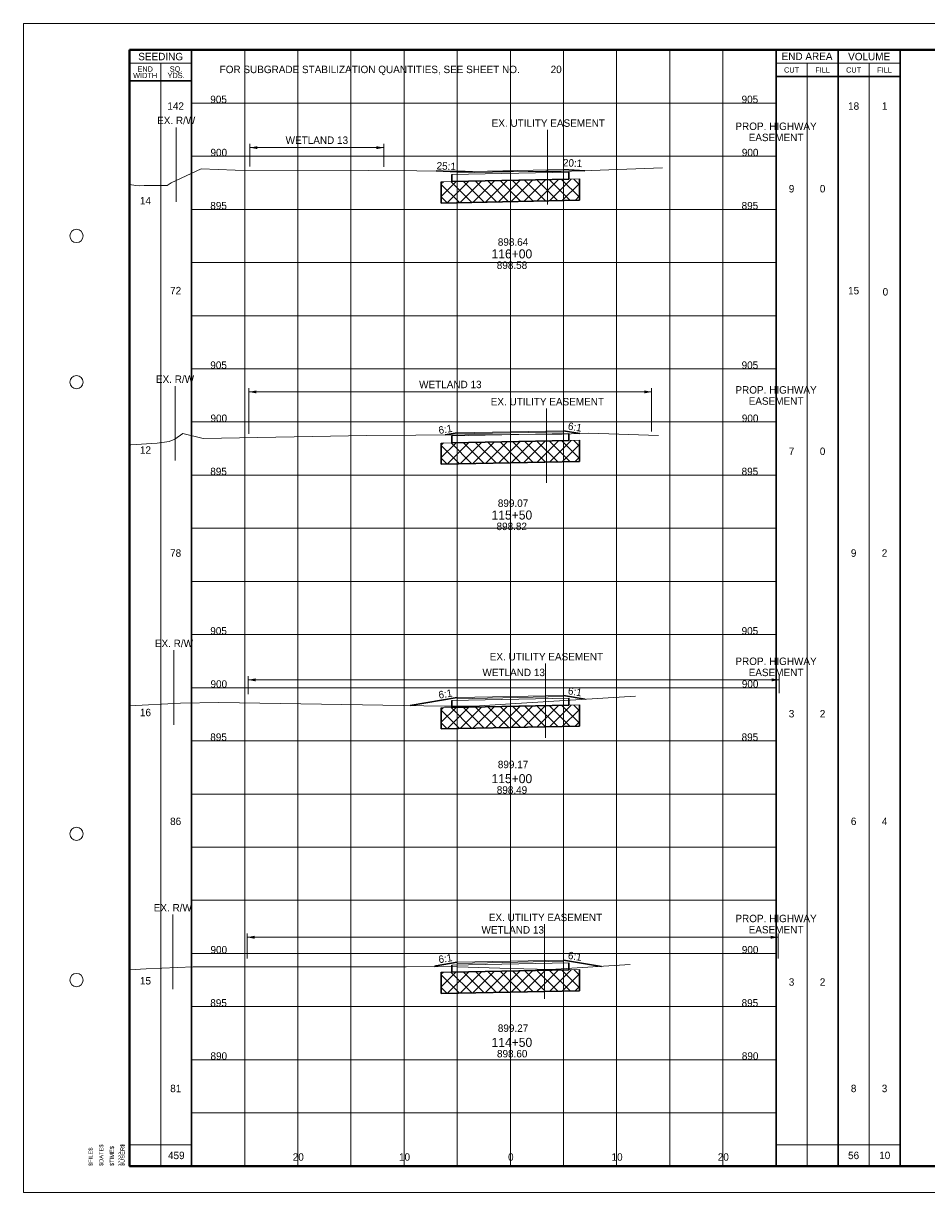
# Paper-space layout 'Layout1' of a CAD drawing. Header units: feet. Extents: x -1005 to 2379, y -670 to 6548.
# Tile 43 of 69: x -10 to 75, y 3102 to 3212. Entities that reach past the tile are written whole.
import ezdxf
from ezdxf.enums import TextEntityAlignment as Align

# ---------------------------------------------------------------- set-up
doc = ezdxf.new("R2010")
doc.units = ezdxf.units.FT
doc.header["$LTSCALE"] = 5
doc.header["$MEASUREMENT"] = 0
for name, pattern in [('DGN Style 2', [150.837143, 90.502286, -60.334857]), ('DGN Style 3', [211.172, 150.837143, -60.334857]), ('esmtshpr', [5.35, 1, -0.175, -0.175, 4]), ('esmtuex', [4.65, 0.8, -0.275, -0.275, 0.8, -0.3, 0.8, -0.3, 0.8, -0.3]), ('rowex', [4.85, 0.8, -0.375, -0.375, 0.8, -0.3, 0.8, -0.3, 0.8, -0.3])]:
    doc.linetypes.add(name, pattern=pattern)
for name, color, linetype, lineweight in [('DR_P_Text', 7, 'Continuous', 13), ('EV_Ecological_Text', 7, 'Continuous', 13), ('PV_P_Text', 7, 'Continuous', 13), ('RW_P_Esmt_SH', 193, 'esmtshpr', 40), ('RW_X_Esmt_U', 6, 'esmtuex', 30), ('RW_X_Fee_RW', 6, 'rowex', 30), ('SH_Border', 7, 'Continuous', 40), ('SH_Data', 7, 'Continuous', 0), ('SH_Major_Grid_Line', 254, 'Continuous', 13), ('SH_Text', 7, 'Continuous', 13), ('TX_P_20', 7, 'Continuous', 13), ('TX_P_5', 7, 'Continuous', 13), ('TX_P_Misc', 7, 'Continuous', 13), ('TX_X_5', 7, 'Continuous', 0), ('XS_P_Finished_Grade', 3, 'Continuous', 30), ('XS_P_Pavt_Surface', 251, 'Continuous', 13), ('XS_P_Subgrade', 4, 'Continuous', 30), ('XS_P_Undercut', 230, 'Continuous', 30), ('XS_X_Ground_Line', 3, 'DGN Style 2', 13)]:
    doc.layers.add(name, color=color, linetype=linetype, lineweight=lineweight)
doc.layers.add('SH_Cut_Line', color=7, linetype='DGN Style 3', lineweight=0, plot=False)
doc.layers.add('XS_P_Pavt_Layers', color=251, linetype='Continuous', lineweight=0, transparency=0.5)
doc.styles.add('Slanted-Normal LS 0.50', font='font31.shx', dxfattribs={"height": 0.14})
doc.styles.add('Slanted-Sub Title', font='font31.shx', dxfattribs={"height": 0.17})
doc.styles.add('Style-CHAR_FAST_FONT', font='CHAR_FAST_FONT.shx')
doc.styles.add('Style-FONT1', font='FONT1.shx')
doc.styles.add('Style-font30', font='font30.shx')
doc.styles.add('Style-font31', font='font31.shx')

# ---------------------------------------------------------------- blocks, each defined once
blk = doc.blocks.new('STAMP')
at = {"layer": 'TX_P_Misc', "linetype": 'Continuous', "lineweight": 13, "style": 'Style-CHAR_FAST_FONT'}
for s, p in [('$FILE$', (-0.773, 0)), ('$DATE$', (-0.573, 0)), ('$TIME$', (-0.373, 0)), ('$USER$', (-0.173, 0))]:
    blk.add_text(s, height=0.078, rotation=90, dxfattribs=at).set_placement(p, align=Align.TOP_LEFT)
blk = doc.blocks.new('XS POINT_248')
at = {"layer": 'RW_X_Fee_RW', "linetype": 'DGN Style 3', "lineweight": 0}
blk.add_line((0, 3.5), (0, -3.5), dxfattribs=at)
blk = doc.blocks.new('GPKLBL_181')
at = {"layer": 'TX_P_5', "linetype": 'Continuous', "insert": (-0.51, 0.98), "char_height": 0.7, "attachment_point": 1, "rotation": 350.5377, "line_spacing_factor": 0.6, "style": 'Style-font31'}
blk.add_mtext('6:1', dxfattribs=at)
blk = doc.blocks.new('XS POINT_249')
at = {"layer": 'RW_P_Esmt_SH', "linetype": 'Continuous', "lineweight": 13}
blk.add_line((0, 3.5), (0, -3.5), dxfattribs=at)
blk = doc.blocks.new('GPKLBL_182')
at = {"layer": 'TX_P_5', "linetype": 'Continuous', "extrusion": (0, 0, -1), "insert": (-0.46, 0.97), "char_height": 0.7, "attachment_point": 3, "text_direction": (-0.986394, 0.164399, 0), "line_spacing_factor": 0.6, "style": 'Style-font31'}
blk.add_mtext('6:1', dxfattribs=at)
blk = doc.blocks.new('XS POINT_250')
at = {"layer": 'RW_X_Esmt_U', "linetype": 'DGN Style 3', "lineweight": 0}
blk.add_line((0, 3.5), (0, -3.5), dxfattribs=at)
blk = doc.blocks.new('XS POINT_251')
at = {"layer": 'RW_X_Fee_RW', "linetype": 'DGN Style 3', "lineweight": 0}
blk.add_line((0, 3.5), (0, -3.5), dxfattribs=at)
blk = doc.blocks.new('GPKLBL_183')
at = {"layer": 'TX_P_5', "linetype": 'Continuous', "insert": (-0.51, 0.98), "char_height": 0.7, "attachment_point": 1, "rotation": 350.5377, "line_spacing_factor": 0.6, "style": 'Style-font31'}
blk.add_mtext('6:1', dxfattribs=at)
blk = doc.blocks.new('XS POINT_252')
at = {"layer": 'RW_P_Esmt_SH', "linetype": 'Continuous', "lineweight": 13}
blk.add_line((0, 3.5), (0, -3.5), dxfattribs=at)
blk = doc.blocks.new('GPKLBL_184')
at = {"layer": 'TX_P_5', "linetype": 'Continuous', "extrusion": (0, 0, -1), "insert": (-0.46, 0.97), "char_height": 0.7, "attachment_point": 3, "text_direction": (-0.986394, 0.164399, 0), "line_spacing_factor": 0.6, "style": 'Style-font31'}
blk.add_mtext('6:1', dxfattribs=at)
blk = doc.blocks.new('XS POINT_253')
at = {"layer": 'RW_X_Esmt_U', "linetype": 'DGN Style 3', "lineweight": 0}
blk.add_line((0, 3.5), (0, -3.5), dxfattribs=at)
blk = doc.blocks.new('XS POINT_254')
at = {"layer": 'RW_X_Fee_RW', "linetype": 'DGN Style 3', "lineweight": 0}
blk.add_line((0, 3.5), (0, -3.5), dxfattribs=at)
blk = doc.blocks.new('GPKLBL_185')
at = {"layer": 'TX_P_5', "linetype": 'Continuous', "extrusion": (0, 0, -1), "insert": (-0.46, 0.97), "char_height": 0.7, "attachment_point": 3, "text_direction": (-0.986394, 0.164399, 0), "line_spacing_factor": 0.6, "style": 'Style-font31'}
blk.add_mtext('6:1', dxfattribs=at)
blk = doc.blocks.new('GPKLBL_186')
at = {"layer": 'TX_P_5', "linetype": 'Continuous', "insert": (-0.51, 0.98), "char_height": 0.7, "attachment_point": 1, "rotation": 350.5377, "line_spacing_factor": 0.6, "style": 'Style-font31'}
blk.add_mtext('6:1', dxfattribs=at)
blk = doc.blocks.new('XS POINT_255')
at = {"layer": 'RW_P_Esmt_SH', "linetype": 'Continuous', "lineweight": 13}
blk.add_line((0, 3.5), (0, -3.5), dxfattribs=at)
blk = doc.blocks.new('XS POINT_256')
at = {"layer": 'RW_X_Esmt_U', "linetype": 'DGN Style 3', "lineweight": 0}
blk.add_line((0, 3.5), (0, -3.5), dxfattribs=at)
blk = doc.blocks.new('XS POINT_257')
at = {"layer": 'RW_X_Fee_RW', "linetype": 'DGN Style 3', "lineweight": 0}
blk.add_line((0, 3.5), (0, -3.5), dxfattribs=at)
blk = doc.blocks.new('GPKLBL_187')
at = {"layer": 'TX_P_5', "linetype": 'Continuous', "insert": (-1.04, 1.07), "char_height": 0.7, "attachment_point": 1, "rotation": 357.1411, "line_spacing_factor": 0.6, "style": 'Style-font31'}
blk.add_mtext('20:1', dxfattribs=at)
blk = doc.blocks.new('GPKLBL_188')
at = {"layer": 'TX_P_5', "linetype": 'Continuous', "insert": (-0.93, 0.88), "char_height": 0.7, "attachment_point": 1, "rotation": 357.7379, "line_spacing_factor": 0.6, "style": 'Style-font31'}
blk.add_mtext('25:1', dxfattribs=at)
blk = doc.blocks.new('XS POINT_258')
at = {"layer": 'RW_P_Esmt_SH', "linetype": 'Continuous', "lineweight": 13}
blk.add_line((0, 3.5), (0, -3.5), dxfattribs=at)
blk = doc.blocks.new('XS POINT_259')
at = {"layer": 'RW_X_Esmt_U', "linetype": 'DGN Style 3', "lineweight": 0}
blk.add_line((0, 3.5), (0, -3.5), dxfattribs=at)

psp = doc.layouts.get("Layout1")

# ---------------------------------------------------------------- hatches: boundary and pattern name
at = {"layer": 'XS_P_Undercut', "lineweight": 0}
h = psp.add_hatch(dxfattribs=at)
h.set_pattern_fill('CROSSHATCH', color=256, style=0, pattern_type=2)
h.set_pattern_definition([(45, (34.6051, 3196.7881), (-0.589255, 0.589255), []), (315, (34.6051, 3196.7881), (0.589255, 0.589255), [])])
h.paths.add_polyline_path([(42.33, 3195.86), (42.33, 3197.86), (41.33, 3197.84), (30.33, 3197.62), (29.33, 3197.6), (29.33, 3195.6)])
h = psp.add_hatch(dxfattribs=at)
h.set_pattern_fill('CROSSHATCH', color=256, style=0, pattern_type=2)
h.set_pattern_definition([(45, (34.6051, 3172.2141), (-0.589255, 0.589255), []), (315, (34.6051, 3172.2141), (0.589255, 0.589255), [])])
h.paths.add_polyline_path([(42.33, 3171.28), (42.33, 3173.28), (41.33, 3173.26), (30.33, 3173.04), (29.33, 3173.02), (29.33, 3171.02)])
h = psp.add_hatch(dxfattribs=at)
h.set_pattern_fill('CROSSHATCH', color=256, style=0, pattern_type=2)
h.set_pattern_definition([(45, (34.60505, 3147.3113), (-0.589255, 0.589255), []), (315, (34.60505, 3147.3113), (0.589255, 0.589255), [])])
h.paths.add_polyline_path([(42.33, 3146.38), (42.33, 3148.38), (41.33, 3148.36), (30.33, 3148.14), (29.33, 3148.12), (29.33, 3146.12)])
h = psp.add_hatch(dxfattribs=at)
h.set_pattern_fill('CROSSHATCH', color=256, style=0, pattern_type=2)
h.set_pattern_definition([(45, (34.60505, 3122.41845), (-0.589255, 0.589255), []), (315, (34.60505, 3122.41845), (0.589255, 0.589255), [])])
h.paths.add_polyline_path([(42.33, 3121.49), (42.33, 3123.49), (41.33, 3123.47), (30.33, 3123.25), (29.33, 3123.23), (29.33, 3121.23)])

# ---------------------------------------------------------------- linework, layer by layer
at = {"layer": 'EV_Ecological_Text', "color": 97, "linetype": 'Continuous', "lineweight": 0}
for p, q in [((11.32, 3199.03), (11.32, 3201.16)), ((23.92, 3199.01), (23.92, 3201.16)), ((11.32, 3200.81), (23.92, 3200.81)), ((11.23, 3173.88), (11.23, 3178.18)), ((49.12, 3174.1), (49.12, 3178.18)), ((11.23, 3177.83), (49.12, 3177.83)), ((11.15, 3149.38), (11.15, 3151.09)), ((11.15, 3150.74), (61.13, 3150.74)), ((61.13, 3149.5), (61.13, 3151.09)), ((11.06, 3124.54), (11.06, 3126.87)), ((11.06, 3126.52), (61.03, 3126.52)), ((61.03, 3124.54), (61.03, 3126.87))]:
    psp.add_line(p, q, dxfattribs=at)
at = {"layer": 'EV_Ecological_Text', "color": 4, "linetype": 'Continuous', "lineweight": 0}
for points in [[(12.02, 3200.67), (11.32, 3200.81), (12.02, 3200.95)], [(11.93, 3177.69), (11.23, 3177.83), (11.93, 3177.97)], [(11.85, 3150.6), (11.15, 3150.74), (11.85, 3150.88)], [(11.76, 3126.38), (11.06, 3126.52), (11.76, 3126.66)]]:
    psp.add_solid(points, dxfattribs=at)
at = {"layer": 'EV_Ecological_Text', "color": 4, "linetype": 'Continuous', "lineweight": 0, "extrusion": (0, 0, -1)}
for points in [[(-23.22, 3200.95), (-23.92, 3200.81), (-23.22, 3200.67)], [(-48.42, 3177.97), (-49.12, 3177.83), (-48.42, 3177.69)], [(-60.43, 3150.88), (-61.13, 3150.74), (-60.43, 3150.6)], [(-60.33, 3126.66), (-61.03, 3126.52), (-60.33, 3126.38)]]:
    psp.add_solid(points, dxfattribs=at)
at = {"layer": 'SH_Border', "color": 7, "linetype": 'Continuous', "lineweight": 40, "flags": 128}
psp.add_lwpolyline([(0, 3210), (157.5, 3210), (157.5, 3105), (0, 3105), (0, 3210)], close=True, dxfattribs=at)
at = {"layer": 'SH_Border', "color": 7, "linetype": 'Continuous', "lineweight": 0}
for centre in [(-5, 3192.5), (-5, 3178.75), (-5, 3136.25), (-5, 3122.5)]:
    psp.add_circle(centre, 0.625, dxfattribs=at)
at = {"layer": 'SH_Cut_Line', "color": 7, "linetype": 'DGN Style 3', "lineweight": 0, "flags": 128}
psp.add_lwpolyline([(-10, 3102.5), (160, 3102.5), (160, 3212.5), (-10, 3212.5), (-10, 3102.5)], close=True, dxfattribs=at)
at = {"layer": 'SH_Data', "color": 7, "linetype": 'Continuous', "lineweight": 30}
for p, q in [((5.83, 3105), (5.83, 3210)), ((60.83, 3105), (60.83, 3210)), ((66.67, 3105), (66.67, 3210)), ((72.5, 3105), (72.5, 3210)), ((5.83, 3207.08), (0, 3207.08)), ((60.83, 3207.5), (72.5, 3207.5))]:
    psp.add_line(p, q, dxfattribs=at)
at = {"layer": 'SH_Data', "color": 7, "linetype": 'Continuous', "lineweight": 0}
for p, q in [((5.83, 3208.75), (0, 3208.75)), ((60.83, 3208.75), (72.5, 3208.75))]:
    psp.add_line(p, q, dxfattribs=at)
at = {"layer": 'SH_Data', "color": 7, "linetype": 'Continuous', "lineweight": 13}
for p, q in [((2.92, 3105), (2.92, 3208.75)), ((63.75, 3105), (63.75, 3208.75)), ((69.58, 3105), (69.58, 3208.75)), ((0, 3107), (5.83, 3107)), ((60.83, 3107), (72.5, 3107))]:
    psp.add_line(p, q, dxfattribs=at)
at = {"layer": 'SH_Major_Grid_Line', "color": 254, "linetype": 'Continuous', "lineweight": 13}
for p, q in [((10.83, 3105), (10.83, 3210)), ((15.83, 3105), (15.83, 3210)), ((20.83, 3105), (20.83, 3210)), ((25.83, 3105), (25.83, 3210)), ((30.83, 3105), (30.83, 3210)), ((35.83, 3105), (35.83, 3210)), ((40.83, 3105), (40.83, 3210)), ((45.83, 3105), (45.83, 3210)), ((50.83, 3105), (50.83, 3210)), ((55.83, 3105), (55.83, 3210)), ((5.83, 3205), (60.83, 3205)), ((5.83, 3200), (60.83, 3200)), ((5.83, 3195), (60.83, 3195)), ((5.83, 3190), (60.83, 3190)), ((5.83, 3185), (60.83, 3185)), ((5.83, 3180), (60.83, 3180)), ((5.83, 3175), (60.83, 3175)), ((5.83, 3170), (60.83, 3170)), ((5.83, 3165), (60.83, 3165)), ((5.83, 3160), (60.83, 3160)), ((5.83, 3155), (60.83, 3155)), ((5.83, 3150), (60.83, 3150)), ((5.83, 3145), (60.83, 3145)), ((5.83, 3140), (60.83, 3140)), ((5.83, 3135), (60.83, 3135)), ((5.83, 3130), (60.83, 3130)), ((5.83, 3125), (60.83, 3125)), ((5.83, 3120), (60.83, 3120)), ((5.83, 3115), (60.83, 3115)), ((5.83, 3110), (60.83, 3110))]:
    psp.add_line(p, q, dxfattribs=at)
at = {"layer": 'XS_P_Finished_Grade'}
for p, q in [((30.83, 3198.54), (28.83, 3198.62)), ((40.83, 3198.74), (42.83, 3198.64)), ((29.69, 3173.78), (30.83, 3173.97)), ((42.38, 3173.91), (40.83, 3174.17)), ((26.4, 3148.33), (30.83, 3149.07)), ((42.87, 3148.93), (40.83, 3149.27)), ((28.83, 3123.84), (30.83, 3124.17)), ((44.39, 3123.78), (40.83, 3124.37)), ((28.69, 3123.77), (28.83, 3123.84))]:
    psp.add_line(p, q, dxfattribs=at)
at = {"layer": 'XS_P_Pavt_Layers', "color": 2, "lineweight": 13}
for p, q in [((30.33, 3198.28), (41.33, 3198.5)), ((30.83, 3198.44), (40.83, 3198.64)), ((30.33, 3173.71), (41.33, 3173.93)), ((30.83, 3173.87), (40.83, 3174.07)), ((30.33, 3148.81), (41.33, 3149.03)), ((30.83, 3148.96), (40.83, 3149.16)), ((30.33, 3123.91), (41.33, 3124.13)), ((30.83, 3124.07), (40.83, 3124.27))]:
    psp.add_line(p, q, dxfattribs=at)
at = {"layer": 'XS_P_Pavt_Surface', "color": 193}
for p, q in [((30.83, 3198.54), (40.83, 3198.74)), ((30.83, 3198.54), (30.83, 3198.29)), ((40.83, 3198.74), (40.83, 3198.49)), ((30.83, 3173.97), (40.83, 3174.17)), ((30.83, 3173.97), (30.83, 3173.72)), ((40.83, 3174.17), (40.83, 3173.92)), ((30.83, 3149.07), (40.83, 3149.27)), ((30.83, 3149.07), (30.83, 3148.82)), ((40.83, 3149.27), (40.83, 3149.02)), ((30.83, 3124.17), (40.83, 3124.37)), ((30.83, 3124.17), (30.83, 3123.92)), ((40.83, 3124.37), (40.83, 3124.12))]:
    psp.add_line(p, q, dxfattribs=at)
at = {"layer": 'XS_P_Subgrade'}
for p, q in [((30.33, 3198.28), (30.33, 3197.62)), ((30.33, 3197.62), (41.33, 3197.84)), ((41.33, 3198.5), (41.33, 3197.84)), ((30.33, 3173.71), (30.33, 3173.04)), ((41.33, 3173.93), (41.33, 3173.26)), ((30.33, 3173.04), (41.33, 3173.26)), ((30.33, 3148.81), (30.33, 3148.14)), ((30.33, 3148.14), (41.33, 3148.36)), ((41.33, 3149.03), (41.33, 3148.36)), ((41.33, 3124.13), (41.33, 3123.47)), ((30.33, 3123.91), (30.33, 3123.25)), ((30.33, 3123.25), (41.33, 3123.47))]:
    psp.add_line(p, q, dxfattribs=at)
at = {"layer": 'XS_P_Undercut'}
for p, q in [((42.33, 3197.86), (42.33, 3195.86)), ((29.33, 3197.6), (29.33, 3195.6)), ((29.33, 3195.6), (42.33, 3195.86)), ((29.33, 3173.02), (29.33, 3171.02)), ((42.33, 3173.28), (42.33, 3171.28)), ((29.33, 3171.02), (42.33, 3171.28)), ((42.33, 3148.38), (42.33, 3146.38)), ((29.33, 3148.12), (29.33, 3146.12)), ((29.33, 3146.12), (42.33, 3146.38)), ((29.33, 3123.23), (29.33, 3121.23)), ((42.33, 3123.49), (42.33, 3121.49)), ((29.33, 3121.23), (42.33, 3121.49))]:
    psp.add_line(p, q, dxfattribs=at)
at = {"layer": 'XS_P_Undercut', "lineweight": 0, "flags": 128}
for points in [[(42.33, 3195.86), (42.33, 3197.86), (41.33, 3197.84), (30.33, 3197.62), (29.33, 3197.6), (29.33, 3195.6), (42.33, 3195.86)], [(42.33, 3171.28), (42.33, 3173.28), (41.33, 3173.26), (30.33, 3173.04), (29.33, 3173.02), (29.33, 3171.02), (42.33, 3171.28)], [(42.33, 3146.38), (42.33, 3148.38), (41.33, 3148.36), (30.33, 3148.14), (29.33, 3148.12), (29.33, 3146.12), (42.33, 3146.38)], [(42.33, 3121.49), (42.33, 3123.49), (41.33, 3123.47), (30.33, 3123.25), (29.33, 3123.23), (29.33, 3121.23), (42.33, 3121.49)]]:
    psp.add_lwpolyline(points, close=True, dxfattribs=at)
at = {"layer": 'XS_X_Ground_Line', "flags": 128}
for points in [[(0, 3197.33), (0.58, 3197.26), (0.94, 3197.23), (1.38, 3197.26), (3.54, 3197.26), (3.91, 3197.5), (6.72, 3198.82), (9.94, 3198.68), (22.47, 3198.67), (36.12, 3198.57), (39.76, 3198.52), (40.61, 3198.58), (42.6, 3198.64), (50.16, 3198.91)], [(0, 3172.84), (0.1, 3172.84), (2.59, 3173), (3.71, 3173.17), (4.25, 3173.37), (5, 3173.93), (6.91, 3173.46), (22.31, 3173.72), (31.54, 3173.79), (35.83, 3173.82), (40.69, 3173.85), (43.22, 3173.94), (49.78, 3173.72)], [(0, 3148.29), (4.8, 3148.56), (8.39, 3148.62), (29.62, 3148.28), (32.45, 3148.28), (35.83, 3148.49), (47.6, 3149.22)], [(0, 3123.46), (1.54, 3123.55), (5.98, 3123.74), (26.01, 3123.75), (28.86, 3123.77), (30.84, 3123.75), (35.83, 3123.6), (39.59, 3123.48), (47.11, 3123.95)]]:
    psp.add_lwpolyline(points, dxfattribs=at)

# ---------------------------------------------------------------- block references
at = {"layer": 'RW_P_Esmt_SH', "linetype": 'Continuous', "lineweight": 13}
for name, p in [('XS POINT_258', (60.83, 3197.67)), ('XS POINT_255', (60.83, 3172.87)), ('XS POINT_252', (60.83, 3147.34)), ('XS POINT_249', (60.83, 3123.14))]:
    psp.add_blockref(name, p, dxfattribs=at)
at = {"layer": 'RW_X_Esmt_U', "linetype": 'DGN Style 3', "lineweight": 0}
for name, p in [('XS POINT_259', (39.31, 3198.97)), ('XS POINT_256', (39.22, 3172.76)), ('XS POINT_253', (39.12, 3148.77)), ('XS POINT_250', (39.03, 3124.24))]:
    psp.add_blockref(name, p, dxfattribs=at)
at = {"layer": 'RW_X_Fee_RW', "linetype": 'DGN Style 3', "lineweight": 0}
for name, p in [('XS POINT_257', (4.38, 3199.22)), ('XS POINT_254', (4.27, 3174.88)), ('XS POINT_251', (4.17, 3150.02)), ('XS POINT_248', (4.06, 3125.15))]:
    psp.add_blockref(name, p, dxfattribs=at)
at = {"layer": 'TX_P_5', "linetype": 'Continuous'}
for name, p in [('GPKLBL_188', (29.83, 3198.58)), ('GPKLBL_187', (41.83, 3198.69)), ('GPKLBL_186', (41.83, 3174)), ('GPKLBL_183', (41.83, 3149.1)), ('GPKLBL_181', (41.83, 3124.21))]:
    psp.add_blockref(name, p, dxfattribs=at)
at = {"layer": 'TX_P_5', "linetype": 'Continuous', "extrusion": (0, 0, -1)}
for name, p in [('GPKLBL_185', (-29.83, 3173.8)), ('GPKLBL_184', (-29.83, 3148.9)), ('GPKLBL_182', (-29.83, 3124.01))]:
    psp.add_blockref(name, p, dxfattribs=at)
at = {"layer": 'TX_P_Misc', "linetype": 'Continuous', "lineweight": 13, "xscale": 5, "yscale": 5, "zscale": 5}
psp.add_blockref('STAMP', (0, 3105), dxfattribs=at)

# ---------------------------------------------------------------- texts
at = {"layer": 'DR_P_Text', "char_height": 0.7, "attachment_point": 1, "line_spacing_factor": 0.9}
for s, insert, style in [('FOR SUBGRADE STABILIZATION QUANTITIES, SEE SHEET NO.', (8.47, 3208.52), 'Slanted-Sub Title'), ('20\\P', (39.62, 3208.52), 'Style-font31')]:
    psp.add_mtext(s, dxfattribs=dict(at, insert=insert, style=style))
at = {"layer": 'EV_Ecological_Text', "color": 7, "linetype": 'Continuous', "lineweight": 0, "style": 'Slanted-Normal LS 0.50'}
for p in [(14.68, 3201.51), (27.24, 3178.53), (33.2, 3151.44), (33.11, 3127.22)]:
    psp.add_text('WETLAND 13', height=0.7, dxfattribs=at).set_placement(p, align=Align.MIDDLE_LEFT)
at = {"layer": 'PV_P_Text', "style": 'Slanted-Normal LS 0.50'}
for s, p in [(' 899.17', (35.95, 3142.43)), (' 899.27', (35.95, 3117.62))]:
    psp.add_text(s, height=0.7, dxfattribs=at).set_placement(p, align=Align.CENTER)
at = {"layer": 'PV_P_Text', "char_height": 0.7, "attachment_point": 8, "line_spacing_factor": 0.6, "style": 'Slanted-Normal LS 0.50'}
for s, insert in [(' 898.64', (35.95, 3191.57)), (' 899.07', (35.95, 3167))]:
    psp.add_mtext(s, dxfattribs=dict(at, insert=insert))
at = {"layer": 'RW_P_Esmt_SH', "linetype": 'Continuous', "lineweight": 13, "char_height": 0.7, "attachment_point": 2, "line_spacing_factor": 0.9, "style": 'Style-font31'}
for insert in [(60.83, 3203.17), (60.83, 3178.37), (60.83, 3152.84), (60.83, 3128.64)]:
    psp.add_mtext('PROP. HIGHWAY\\PEASEMENT', dxfattribs=dict(at, insert=insert))
at = {"layer": 'RW_X_Esmt_U', "linetype": 'Continuous', "lineweight": 0, "style": 'Style-font31'}
for p in [(39.4, 3203.47), (39.31, 3177.26), (39.22, 3153.27), (39.13, 3128.74)]:
    psp.add_text('EX. UTILITY EASEMENT', height=0.7, dxfattribs=at).set_placement(p, align=Align.TOP_CENTER)
at = {"layer": 'RW_X_Fee_RW', "linetype": 'Continuous', "lineweight": 0, "char_height": 0.7, "attachment_point": 2, "line_spacing_factor": 0.66, "style": 'Style-font31'}
for insert in [(4.38, 3203.72), (4.27, 3179.38), (4.17, 3154.52), (4.06, 3129.65)]:
    psp.add_mtext('EX. R/W\\P', dxfattribs=dict(at, insert=insert))
at = {"layer": 'SH_Border', "color": 7, "linetype": 'Continuous', "lineweight": 0, "style": 'Style-FONT1'}
psp.add_text('`````', height=0.625, rotation=90, dxfattribs=at).set_placement((-0.38, 3105))
at = {"layer": 'SH_Data', "color": 7, "linetype": 'Continuous', "lineweight": 13, "style": 'Style-font30'}
for s, p in [('SEEDING', (2.92, 3209.38)), ('END AREA', (63.75, 3209.4)), ('VOLUME', (69.59, 3209.38))]:
    psp.add_text(s, height=0.7, dxfattribs=at).set_placement(p, align=Align.MIDDLE_CENTER)
at = {"layer": 'SH_Data', "color": 7, "linetype": 'Continuous', "lineweight": 0, "style": 'Style-font30'}
for s, p in [('CUT', (62.29, 3208.12)), ('FILL', (65.21, 3208.12)), ('CUT', (68.13, 3208.12)), ('FILL', (71.04, 3208.12))]:
    psp.add_text(s, height=0.5, dxfattribs=at).set_placement(p, align=Align.MIDDLE_CENTER)
at = {"layer": 'SH_Data', "color": 7, "linetype": 'Continuous', "lineweight": 0, "char_height": 0.7, "attachment_point": 5, "line_spacing_factor": 0.728571, "style": 'Style-font30'}
for s, insert in [('\\H0.714286x;END\\PWIDTH', (1.46, 3207.9)), ('\\H0.714286x;SQ.\\PYDS.', (4.37, 3207.9))]:
    psp.add_mtext(s, dxfattribs=dict(at, insert=insert))
at = {"layer": 'SH_Text', "style": 'Style-font31'}
for s, p in [('905', (8.37, 3205)), ('905', (58.37, 3205)), ('900', (8.39, 3200)), ('900', (58.39, 3200)), ('895', (8.37, 3195)), ('895', (58.37, 3195)), ('905', (8.37, 3180)), ('905', (58.37, 3180)), ('900', (8.39, 3175)), ('900', (58.39, 3175)), ('895', (8.37, 3170)), ('895', (58.37, 3170)), ('905', (8.37, 3155)), ('905', (58.37, 3155)), ('900', (8.39, 3150)), ('900', (58.39, 3150)), ('895', (8.37, 3145)), ('895', (58.37, 3145)), ('900', (8.39, 3125)), ('900', (58.39, 3125)), ('895', (8.37, 3120)), ('895', (58.37, 3120)), ('890', (8.39, 3115)), ('890', (58.39, 3115)), ('20', (15.87, 3105.5)), ('10', (25.87, 3105.5)), ('0', (35.87, 3105.5)), ('0', (35.87, 3105.5)), ('10', (45.87, 3105.5)), ('20', (55.87, 3105.5))]:
    psp.add_text(s, height=0.7, dxfattribs=at).set_placement(p, align=Align.CENTER)
at = {"layer": 'TX_P_20', "style": 'Slanted-Normal LS 0.50'}
for s, p in [('142', (4.33, 3204.72)), ('18', (68.13, 3204.72)), ('1', (71.05, 3204.72)), ('14', (1.49, 3195.82)), ('72', (4.33, 3187.36)), ('15', (68.13, 3187.36)), ('12', (1.49, 3172.36)), ('78', (4.33, 3162.67)), ('9', (68.13, 3162.67)), ('2', (71.04, 3162.67)), ('16', (1.49, 3147.67)), ('86', (4.33, 3137.43)), ('6', (68.13, 3137.43)), ('4', (71.05, 3137.43)), ('15', (1.49, 3122.43)), ('81', (4.34, 3112.3)), ('8', (68.13, 3112.3)), ('3', (71.04, 3112.3)), ('459', (4.39, 3106)), ('56', (68.13, 3106)), ('10', (71.06, 3106))]:
    psp.add_text(s, height=0.7, dxfattribs=at).set_placement(p, align=Align.MIDDLE_CENTER)
at = {"layer": 'TX_P_20', "char_height": 0.7, "attachment_point": 5, "line_spacing_factor": 0.6, "style": 'Slanted-Normal LS 0.50'}
for s, insert in [('9', (62.29, 3196.94)), ('0', (65.21, 3196.94)), ('0', (71.12, 3187.24)), ('7', (62.29, 3172.24)), ('0', (65.21, 3172.24)), ('3', (62.29, 3147.55)), ('2', (65.21, 3147.55)), ('3', (62.29, 3122.31)), ('2', (65.21, 3122.31))]:
    psp.add_mtext(s, dxfattribs=dict(at, insert=insert))
at = {"layer": 'TX_P_5', "char_height": 0.85, "attachment_point": 5, "line_spacing_factor": 0.6, "style": 'Slanted-Sub Title'}
for s, insert in [('116+00 ', (35.97, 3190.81)), ('115+50 ', (35.97, 3166.24)), ('115+00 ', (35.97, 3141.44)), ('114+50 ', (35.97, 3116.63))]:
    psp.add_mtext(s, dxfattribs=dict(at, insert=insert))
at = {"layer": 'TX_X_5', "style": 'Style-font31'}
for s, p in [('898.58', (35.98, 3190.1)), ('898.82', (35.96, 3165.53)), ('898.49', (35.98, 3140.73)), ('898.60', (36, 3115.92))]:
    psp.add_text(s, height=0.7, dxfattribs=at).set_placement(p, align=Align.TOP_CENTER)

doc.saveas('drawing.dxf')
